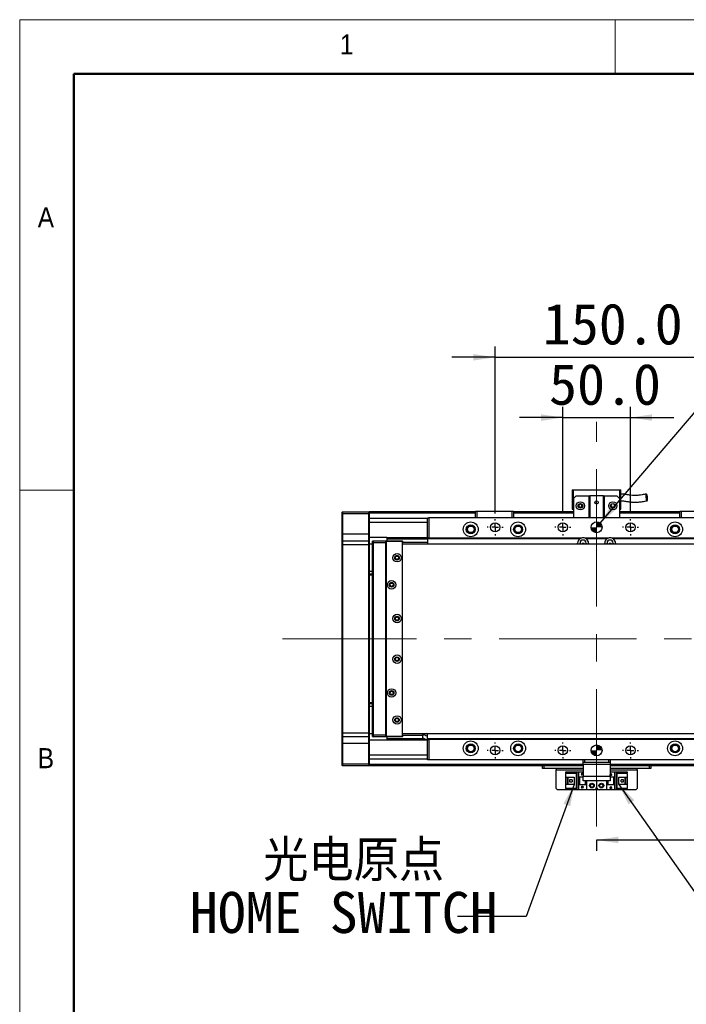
# Model space of a CAD drawing. Header units: millimetres. Extents: x 40 to 3331, y 40 to 2336.
# Tile 3 of 11: x 40 to 533, y 1608 to 2336. Entities that reach past the tile are written whole.
import ezdxf

# ---------------------------------------------------------------- set-up
doc = ezdxf.new("R2010")
doc.units = ezdxf.units.MM
doc.header["$LTSCALE"] = 8
doc.linetypes.add('CENTERX2', pattern=[20.32, 12.7, -2.54, 2.54, -2.54])
doc.layers.add('DIMNS', color=7, linetype='Continuous')
doc.styles.add('SLDTEXTSTYLE0', font='Gothic.ttf', dxfattribs={"width": 0.913})
doc.styles.add('SLDTEXTSTYLE10', font='txt')
doc.styles.add('SLDTEXTSTYLE7', font='txt')
doc.styles.add('SLDTEXTSTYLE9', font='txt', dxfattribs={"bigfont": 'bigfont'})
doc.dimstyles.new('SLDDIMSTYLE0', dxfattribs={"dimtxt": 30.4, "dimasz": 16, "dimexe": 0, "dimexo": 0.0625, "dimgap": 7.6, "dimtad": 2, "dimdec": 1, "dimrnd": 1e-09, "dimzin": 4, "dimdsep": 46, "dimtxsty": 'SLDTEXTSTYLE7', "dimsah": 1, "dimcen": 0.09, "dimadec": 0, "dimazin": 1, "dimtfac": 1, "dimtdec": 1, "dimtmove": 0, "dimatfit": 0, "dimfxl": 0, "dimfrac": 2, "dimtolj": 1, "dimtzin": 12, "dimarcsym": 0})
doc.dimstyles.new('SLDDIMSTYLE1', dxfattribs={"dimtxt": 30.4, "dimasz": 16, "dimexe": 0, "dimexo": 0.0625, "dimgap": 7.6, "dimtad": 2, "dimdec": 1, "dimrnd": 1e-09, "dimzin": 4, "dimdsep": 46, "dimtxsty": 'SLDTEXTSTYLE7', "dimsah": 1, "dimcen": 0.09, "dimadec": 0, "dimazin": 1, "dimtfac": 1, "dimtdec": 1, "dimtofl": 0, "dimtmove": 0, "dimatfit": 3, "dimfxl": 0, "dimfrac": 2, "dimtolj": 1, "dimtzin": 12, "dimarcsym": 0})
doc.dimstyles.new('SLDDIMSTYLE3', dxfattribs={"dimtxt": 0.18, "dimasz": 16, "dimexe": 0, "dimexo": 0.0625, "dimgap": 0, "dimtad": 0, "dimtih": 1, "dimtoh": 1, "dimdec": 0, "dimrnd": 1e-09, "dimzin": 0, "dimdsep": 46, "dimtxsty": 'Standard', "dimsah": 1, "dimcen": 0.09, "dimadec": 0, "dimazin": 0, "dimtfac": 16, "dimtdec": 0, "dimtofl": 0, "dimtmove": 0, "dimatfit": 3, "dimfxl": 0, "dimfrac": 2, "dimtolj": 1, "dimtzin": 0, "dimarcsym": 0})
doc.dimstyles.new('SLDDIMSTYLE5', dxfattribs={"dimtxt": 30.4, "dimasz": 16, "dimexe": 0, "dimexo": 0.0625, "dimgap": 7.6, "dimtad": 0, "dimtih": 1, "dimtoh": 1, "dimdec": 1, "dimrnd": 1e-09, "dimzin": 4, "dimdsep": 46, "dimtxsty": 'SLDTEXTSTYLE7', "dimsah": 1, "dimcen": 0, "dimadec": 0, "dimazin": 1, "dimtfac": 1, "dimtdec": 1, "dimtofl": 0, "dimtmove": 0, "dimatfit": 3, "dimfxl": 0, "dimfrac": 2, "dimtolj": 1, "dimtzin": 12, "dimarcsym": 0})

# ---------------------------------------------------------------- blocks, each defined once
blk = doc.blocks.new('_D_17')
at = {"layer": 'DIMNS'}
for p, q in [((441.35, 1970.69), (441.35, 2049.68)), ((491.35, 1970.69), (491.35, 2049.68)), ((441.35, 2041.68), (409.35, 2041.68)), ((441.35, 2041.68), (491.35, 2041.68)), ((491.35, 2041.68), (523.35, 2041.68))]:
    blk.add_line(p, q, dxfattribs=at)
for points in [[(441.35, 2041.68), (425.35, 2044.08), (425.35, 2039.28)], [(491.35, 2041.68), (507.35, 2039.28), (507.35, 2044.08)]]:
    blk.add_solid(points, dxfattribs=at)
at = {"layer": 'DIMNS', "insert": (431.2, 2081.57), "char_height": 30.4, "attachment_point": 1, "style": 'SLDTEXTSTYLE7'}
blk.add_mtext('50.0', dxfattribs=at)
blk = doc.blocks.new('_D_18')
at = {"layer": 'DIMNS'}
for p, q in [((391.35, 1970.69), (391.35, 2094.31)), ((541.35, 1970.69), (541.35, 2094.31)), ((391.35, 2086.31), (359.35, 2086.31)), ((391.35, 2086.31), (541.35, 2086.31)), ((541.35, 2086.31), (573.35, 2086.31))]:
    blk.add_line(p, q, dxfattribs=at)
for points in [[(391.35, 2086.31), (375.35, 2088.71), (375.35, 2083.91)], [(541.35, 2086.31), (557.35, 2083.91), (557.35, 2088.71)]]:
    blk.add_solid(points, dxfattribs=at)
at = {"layer": 'DIMNS', "insert": (426.6, 2126.19), "char_height": 30.4, "attachment_point": 1, "style": 'SLDTEXTSTYLE7'}
blk.add_mtext('150.0', dxfattribs=at)
blk = doc.blocks.new('SW_SYMBOL_HOLE_DEPTH')
at = {"layer": 'DIMNS', "color": 0}
for p, q in [((0, 7000), (6400, 7000)), ((3200, 7000), (3200, 600)), ((800, 4440), (3200, 600)), ((5600, 4440), (3200, 600))]:
    blk.add_line(p, q, dxfattribs=at)
blk = doc.blocks.new('_D_19')
at = {"layer": 'DIMNS'}
for p, q in [((468.94, 1963.57), (559.07, 2069.32)), ((559.07, 2069.32), (591.07, 2069.32))]:
    blk.add_line(p, q, dxfattribs=at)
blk.add_solid([(468.94, 1963.57), (481.15, 1974.19), (477.5, 1977.3)], dxfattribs=at)
at = {"layer": 'DIMNS', "xscale": 0.004985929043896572, "yscale": 0.004985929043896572, "zscale": 0.004985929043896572}
blk.add_blockref('SW_SYMBOL_HOLE_DEPTH', (810.14, 2049.19), dxfattribs=at)
at = {"layer": 'DIMNS', "char_height": 30.4, "attachment_point": 1, "style": 'SLDTEXTSTYLE7'}
for s, insert in [('2X ', (591.07, 2084.63)), ('%%c', (648.24, 2084.34)), (' 8.0H7', (695.21, 2084.63)), (' 8.0', (854.64, 2084.63))]:
    blk.add_mtext(s, dxfattribs=dict(at, insert=insert))
blk = doc.blocks.new('_D_22')
at = {"layer": 'DIMNS'}
for p, q in [((466.35, 1729.28), (2386.35, 1729.28)), ((466.35, 1729.12), (466.35, 1721.28)), ((2386.35, 1727.57), (2386.35, 1721.28))]:
    blk.add_line(p, q, dxfattribs=at)
for points in [[(466.35, 1729.28), (482.35, 1726.88), (482.35, 1731.68)], [(2386.35, 1729.28), (2370.35, 1731.68), (2370.35, 1726.88)]]:
    blk.add_solid(points, dxfattribs=at)
at = {"layer": 'DIMNS', "insert": (1325.36, 1769.17), "char_height": 30.4, "attachment_point": 1, "style": 'SLDTEXTSTYLE7'}
blk.add_mtext('1920.0', dxfattribs=at)
blk = doc.blocks.new('SW_NOTE_8')
at = {"layer": 'DIMNS', "color": 0, "char_height": 30.4, "attachment_point": 1}
for s, insert, style in [('  光电原点', (-197.77, 56.46), 'SLDTEXTSTYLE9'), ('HOME SWITCH', (-197.77, 18.06), 'SLDTEXTSTYLE10')]:
    blk.add_mtext(s, dxfattribs=dict(at, insert=insert, style=style))
blk = doc.blocks.new('SW_CENTERMARKSYMBOL_0')
at = {"layer": 'DIMNS', "color": 0}
for p, q in [((-5.08, 0), (-5.94, 0)), ((0, 0), (-2.54, 0)), ((0, 5.08), (0, 5.94)), ((0, 0), (0, 2.54)), ((0, 0), (0, -2.54)), ((0, 0), (2.54, 0)), ((5.08, 0), (5.94, 0)), ((0, -5.08), (0, -5.94))]:
    blk.add_line(p, q, dxfattribs=at)
blk = doc.blocks.new('SW_CENTERMARKSYMBOL_1')
at = {"layer": 'DIMNS', "color": 0}
for p, q in [((-5.08, 0), (-5.94, 0)), ((0, 0), (-2.54, 0)), ((0, 5.08), (0, 5.94)), ((0, 0), (0, 2.54)), ((0, 0), (0, -2.54)), ((0, 0), (2.54, 0)), ((5.08, 0), (5.94, 0)), ((0, -5.08), (0, -5.94))]:
    blk.add_line(p, q, dxfattribs=at)
blk = doc.blocks.new('SW_CENTERMARKSYMBOL_2')
at = {"layer": 'DIMNS', "color": 0}
for p, q in [((-5.08, 0), (-5.94, 0)), ((0, 0), (-2.54, 0)), ((0, 5.08), (0, 5.94)), ((0, 0), (0, 2.54)), ((0, 0), (0, -2.54)), ((0, 0), (2.54, 0)), ((5.08, 0), (5.94, 0)), ((0, -5.08), (0, -5.94))]:
    blk.add_line(p, q, dxfattribs=at)
blk = doc.blocks.new('SW_CENTERMARKSYMBOL_4')
at = {"layer": 'DIMNS', "color": 0}
for p, q in [((-5.08, 0), (-5.94, 0)), ((0, 0), (-2.54, 0)), ((0, 5.08), (0, 5.94)), ((0, 0), (0, 2.54)), ((0, 0), (0, -2.54)), ((0, 0), (2.54, 0)), ((5.08, 0), (5.94, 0)), ((0, -5.08), (0, -5.94))]:
    blk.add_line(p, q, dxfattribs=at)
blk = doc.blocks.new('SW_CENTERMARKSYMBOL_5')
at = {"layer": 'DIMNS', "color": 0}
for p, q in [((-5.08, 0), (-5.94, 0)), ((0, 0), (-2.54, 0)), ((0, 5.08), (0, 5.94)), ((0, 0), (0, 2.54)), ((0, 0), (0, -2.54)), ((0, 0), (2.54, 0)), ((5.08, 0), (5.94, 0)), ((0, -5.08), (0, -5.94))]:
    blk.add_line(p, q, dxfattribs=at)
blk = doc.blocks.new('SW_CENTERMARKSYMBOL_6')
at = {"layer": 'DIMNS', "color": 0}
for p, q in [((-5.08, 0), (-5.94, 0)), ((0, 0), (-2.54, 0)), ((0, 5.08), (0, 5.94)), ((0, 0), (0, 2.54)), ((0, 0), (0, -2.54)), ((0, 0), (2.54, 0)), ((5.08, 0), (5.94, 0)), ((0, -5.08), (0, -5.94))]:
    blk.add_line(p, q, dxfattribs=at)
blk = doc.blocks.new('SW_DOWELSYMBOL_2')
at = {"linetype": 'Continuous', "lineweight": 18}
h = blk.add_hatch(color=0, dxfattribs=at)
edge = h.paths.add_edge_path(flags=0)
edge.add_arc((0, 0), 4, 180, 270)
edge.add_line((0, -4), (0, 0))
edge.add_line((0, 0), (-4, 0))
h = blk.add_hatch(color=0, dxfattribs=at)
edge = h.paths.add_edge_path(flags=0)
edge.add_arc((0, 0), 4, 0, 90)
edge.add_line((0, 4), (0, 0))
edge.add_line((0, 0), (4, 0))
at = {"layer": 'DIMNS', "color": 0}
blk.add_circle((0, 0), 4, dxfattribs=at)
blk = doc.blocks.new('SW_DOWELSYMBOL_3')
at = {"linetype": 'Continuous', "lineweight": 18}
h = blk.add_hatch(color=0, dxfattribs=at)
edge = h.paths.add_edge_path(flags=0)
edge.add_arc((0, 0), 4, 180, 270)
edge.add_line((0, -4), (0, 0))
edge.add_line((0, 0), (-4, 0))
h = blk.add_hatch(color=0, dxfattribs=at)
edge = h.paths.add_edge_path(flags=0)
edge.add_arc((0, 0), 4, 0, 90)
edge.add_line((0, 4), (0, 0))
edge.add_line((0, 0), (4, 0))
at = {"layer": 'DIMNS', "color": 0}
blk.add_circle((0, 0), 4, dxfattribs=at)

msp = doc.modelspace()

# ---------------------------------------------------------------- linework, layer by layer
at = {"color": 7, "linetype": 'Continuous', "lineweight": 18}
for p, q in [((3320, 2336), (40, 2336)), ((40, 2336), (40, 40)), ((480, 2296), (480, 2336)), ((80, 2296), (3280, 2296)), ((80, 2296), (80, 80)), ((80, 1988), (40, 1988))]:
    msp.add_line(p, q, dxfattribs=at)
at = {"color": 7, "linetype": 'Continuous', "lineweight": 50}
for p, q in [((3280, 2296), (80, 2296)), ((80, 2296), (80, 80))]:
    msp.add_line(p, q, dxfattribs=at)
at = {"color": 7, "linetype": 'Continuous', "lineweight": 25}
for p, q in [((448.3486981, 1988.3266009), (449.3486852, 1988.3266009)), ((448.3486981, 1988.3266009), (448.3486981, 1973.926603)), ((449.3486852, 1981.9266043), (449.3486852, 1988.3266009)), ((449.3486852, 1988.3266009), (483.3486945, 1988.3266009)), ((483.3486945, 1988.3266009), (484.3486817, 1988.3266009)), ((483.3486945, 1988.3266009), (483.3486945, 1981.9266043)), ((484.3486817, 1973.926603), (484.3486817, 1988.3266009)), ((451.3486893, 1983.9266009), (449.3486852, 1981.9266043)), ((449.3486852, 1981.9266043), (449.3486852, 1967.5266064)), ((451.3486893, 1983.9266009), (460.8486862, 1983.9266009)), ((460.8486862, 1967.5266064), (460.8486862, 1983.9266009)), ((460.8486862, 1983.9266009), (461.3486797, 1983.9266009)), ((461.3486797, 1983.9266009), (461.3486797, 1967.5266064)), ((471.3486702, 1983.9266009), (461.3486797, 1983.9266009)), ((471.3486702, 1967.5266064), (471.3486702, 1983.9266009)), ((471.3486702, 1983.9266009), (471.8486936, 1983.9266009)), ((471.8486936, 1983.9266009), (471.8486936, 1967.5266064)), ((471.8486936, 1983.9266009), (481.3486905, 1983.9266009)), ((483.3486945, 1981.9266043), (481.3486905, 1983.9266009)), ((483.3486945, 1981.9266043), (483.3486945, 1967.5266064)), ((448.3486981, 1973.926603), (449.3486852, 1973.926603)), ((483.3486945, 1973.926603), (484.3486817, 1973.926603)), ((278.3486814, 1971.726603), (278.6486716, 1972.0266006)), ((278.3486814, 1970.5266051), (278.3486814, 1971.726603)), ((278.3486814, 1970.5266051), (278.6486716, 1970.5266051)), ((278.3486814, 1955.5266045), (278.3486814, 1970.5266051)), ((278.6486716, 1972.0266006), (278.6486716, 1970.5266051)), ((278.6486716, 1972.0266006), (298.0486722, 1972.0266006)), ((298.0486722, 1970.5266051), (278.6486716, 1970.5266051)), ((278.6486716, 1970.5266051), (278.6486716, 1955.5266045)), ((298.0486722, 1970.5266051), (298.0486722, 1972.0266006)), ((298.0486722, 1972.0266006), (298.3486623, 1971.726603)), ((298.0486722, 1955.5266045), (298.0486722, 1970.5266051)), ((298.0486722, 1970.5266051), (298.3486623, 1970.5266051)), ((376.8486948, 1972.0266006), (298.3486623, 1972.0266006)), ((298.3486623, 1972.0266006), (298.3486623, 1971.726603)), ((298.3486623, 1971.726603), (298.3486623, 1970.5266051)), ((298.3486623, 1971.5266071), (376.8486948, 1971.5266071)), ((298.3486623, 1970.5266051), (298.3486623, 1955.5266045)), ((341.3487048, 1967.0266054), (298.3486623, 1967.0266054)), ((341.3487048, 1952.5266058), (341.3487048, 1967.5266064)), ((341.3487048, 1967.5266064), (342.3486919, 1967.5266064)), ((342.3486919, 1967.5266064), (342.3486919, 1952.5266058)), ((590.3486879, 1967.5266064), (342.3486919, 1967.5266064)), ((376.8486948, 1972.226604), (377.1486849, 1972.5266017)), ((377.8486819, 1972.226604), (376.8486948, 1972.226604)), ((376.8486948, 1967.5266064), (376.8486948, 1972.226604)), ((377.1486849, 1972.5266017), (377.9729576, 1972.5266017)), ((377.8486819, 1972.226604), (377.9729576, 1972.5266017)), ((403.8487048, 1972.226604), (377.8486819, 1972.226604)), ((377.8486819, 1972.226604), (377.8486819, 1967.5266064)), ((377.9729576, 1972.5266017), (403.7244291, 1972.5266017)), ((403.7244291, 1972.5266017), (404.5487017, 1972.5266017)), ((403.8487048, 1972.226604), (403.7244291, 1972.5266017)), ((404.8486919, 1972.226604), (403.8487048, 1972.226604)), ((403.8487048, 1967.5266064), (403.8487048, 1972.226604)), ((404.5487017, 1972.5266017), (404.8486919, 1972.226604)), ((404.8486919, 1972.226604), (404.8486919, 1967.5266064)), ((449.3486852, 1972.0266006), (404.8486919, 1972.0266006)), ((404.8486919, 1971.5266071), (449.3486852, 1971.5266071)), ((426.3486833, 1971.8266047), (449.3486852, 1971.8266047)), ((426.3486833, 1971.8266047), (426.3486833, 1971.6266013)), ((426.3486833, 1971.6266013), (449.3486852, 1971.6266013)), ((426.3486833, 1971.5266071), (426.3486833, 1971.6266013)), ((527.8486879, 1972.0266006), (483.3486945, 1972.0266006)), ((483.3486945, 1971.8266047), (527.8486879, 1971.8266047)), ((483.3486945, 1971.6266013), (527.8486879, 1971.6266013)), ((483.3486945, 1971.5266071), (527.8486879, 1971.5266071)), ((527.8486879, 1972.226604), (528.148678, 1972.5266017)), ((528.848675, 1972.226604), (527.8486879, 1972.226604)), ((527.8486879, 1967.5266064), (527.8486879, 1972.226604)), ((528.148678, 1972.5266017), (528.9729507, 1972.5266017)), ((528.848675, 1972.226604), (528.9729507, 1972.5266017)), ((528.848675, 1972.226604), (528.848675, 1967.5266064)), ((554.8486979, 1972.226604), (528.848675, 1972.226604)), ((528.9729507, 1972.5266017), (554.7244222, 1972.5266017)), ((278.3486814, 1955.5266045), (278.6486716, 1955.5266045)), ((278.3486814, 1950.2266042), (278.3486814, 1955.5266045)), ((278.6486716, 1955.5266045), (278.6486716, 1950.5266018)), ((298.0486722, 1955.5266045), (278.6486716, 1955.5266045)), ((298.0486722, 1950.5266018), (298.0486722, 1955.5266045)), ((298.0486722, 1955.5266045), (298.3486623, 1955.5266045)), ((298.3486623, 1955.5266045), (298.3486623, 1950.2266042)), ((311.3486738, 1953.0266068), (298.3486623, 1953.0266068)), ((311.3486738, 1953.0266068), (341.3487048, 1953.0266068)), ((311.3486738, 1953.0266068), (311.3486738, 1952.596604)), ((311.3486738, 1952.596604), (311.3486738, 1952.0225145)), ((341.3487048, 1952.596604), (311.3486738, 1952.596604)), ((311.3486738, 1952.0225145), (341.3487048, 1952.0225145)), ((311.3486738, 1952.0225145), (311.3486738, 1950.5266018)), ((342.3486919, 1952.5266058), (341.3487048, 1952.5266058)), ((341.3487048, 1952.5266058), (341.3487048, 1952.0266048)), ((453.9486737, 1952.0266048), (341.3487048, 1952.0266048)), ((341.3487048, 1952.0266048), (341.3487048, 1948.0266042)), ((454.8288257, 1952.5266058), (342.3486919, 1952.5266058)), ((474.8288066, 1952.5266058), (457.8685433, 1952.5266058)), ((473.9486844, 1952.0266048), (458.7486953, 1952.0266048)), ((590.3486879, 1952.5266058), (477.8685541, 1952.5266058)), ((591.348675, 1952.0266048), (478.7486763, 1952.0266048)), ((278.6486716, 1950.5266018), (278.3486814, 1950.2266042)), ((278.3486814, 1947.5266032), (278.3486814, 1950.2266042)), ((278.6486716, 1947.5266032), (278.3486814, 1947.5266032)), ((278.3486814, 1808.5266046), (278.3486814, 1947.5266032)), ((278.6486716, 1950.5266018), (278.6486716, 1947.5266032)), ((278.6486716, 1950.5266018), (298.0486722, 1950.5266018)), ((298.0486722, 1947.5266032), (278.6486716, 1947.5266032)), ((278.6486716, 1947.5266032), (278.6486716, 1808.5266046)), ((298.0486722, 1947.5266032), (298.0486722, 1950.5266018)), ((298.0486722, 1950.5266018), (298.3486623, 1950.2266042)), ((298.0486722, 1947.5266032), (298.3486623, 1947.5266032)), ((298.0486722, 1808.5266046), (298.0486722, 1947.5266032)), ((298.3486623, 1950.2266042), (298.3486623, 1947.5266032)), ((300.84866, 1948.0266042), (298.3486623, 1948.0266042)), ((298.3486623, 1947.5266032), (298.3486623, 1808.5266046)), ((300.84866, 1950.2266042), (301.1487097, 1950.5266018)), ((300.84866, 1949.0266062), (300.84866, 1950.2266042)), ((300.84866, 1807.0266015), (300.84866, 1949.0266062)), ((300.84866, 1949.0266062), (301.1487097, 1949.0266062)), ((301.1487097, 1950.5266018), (301.1487097, 1949.0266062)), ((301.1487097, 1950.5266018), (310.3486867, 1950.5266018)), ((301.1487097, 1949.0266062), (301.1487097, 1807.0266015)), ((310.3486867, 1949.0266062), (301.1487097, 1949.0266062)), ((310.3486867, 1950.5266018), (310.3486867, 1949.0266062)), ((310.3486867, 1950.5266018), (322.5486846, 1950.5266018)), ((322.5486846, 1950.2266042), (310.3486867, 1950.2266042)), ((310.3486867, 1949.0266062), (310.3486867, 1807.0266015)), ((311.3486738, 1950.0266008), (310.84871, 1949.5266072)), ((310.84871, 1949.5266072), (310.84871, 1806.5266005)), ((322.348711, 1950.0266008), (311.3486738, 1950.0266008)), ((322.8486747, 1949.5266072), (322.348711, 1950.0266008)), ((322.5486846, 1950.5266018), (322.5486846, 1950.2266042)), ((322.8486747, 1950.2266042), (322.5486846, 1950.5266018)), ((322.5486846, 1949.8266048), (322.5486846, 1950.2266042)), ((322.8486747, 1950.2266042), (322.5486846, 1950.2266042)), ((322.8486747, 1950.2266042), (322.8486747, 1949.5266072)), ((322.8486747, 1806.5266005), (322.8486747, 1949.5266072)), ((341.3487048, 1949.2446921), (322.8486747, 1949.2446921)), ((2529.8486919, 1948.0266042), (322.8486747, 1948.0266042)), ((452.3486764, 1948.0266042), (452.3486764, 1948.8266028)), ((454.0986688, 1948.0266042), (454.0986688, 1948.8266028)), ((458.5986704, 1948.8266028), (458.5986704, 1948.0266042)), ((460.3486926, 1948.8266028), (460.3486926, 1948.0266042)), ((472.3486871, 1948.0266042), (472.3486871, 1948.8266028)), ((474.0986795, 1948.0266042), (474.0986795, 1948.8266028)), ((478.5986812, 1948.8266028), (478.5986812, 1948.0266042)), ((480.3486735, 1948.8266028), (480.3486735, 1948.0266042)), ((298.3486623, 1928.0266046), (300.84866, 1928.0266046)), ((298.3486623, 1926.0266043), (300.84866, 1926.0266043)), ((300.84866, 1925.0266023), (298.3486623, 1925.0266023)), ((298.3486623, 1831.0266055), (300.84866, 1831.0266055)), ((300.84866, 1830.0266035), (298.3486623, 1830.0266035)), ((300.84866, 1828.0266031), (298.3486623, 1828.0266031)), ((278.6486716, 1808.5266046), (278.3486814, 1808.5266046)), ((278.3486814, 1805.8266036), (278.3486814, 1808.5266046)), ((278.6486716, 1808.5266046), (298.0486722, 1808.5266046)), ((278.6486716, 1808.5266046), (278.6486716, 1805.526606)), ((298.0486722, 1808.5266046), (298.3486623, 1808.5266046)), ((298.0486722, 1805.526606), (298.0486722, 1808.5266046)), ((298.3486623, 1808.5266046), (298.3486623, 1805.8266036)), ((298.3486623, 1808.0266036), (300.84866, 1808.0266036)), ((300.84866, 1807.0266015), (301.1487097, 1807.0266015)), ((300.84866, 1805.8266036), (300.84866, 1807.0266015)), ((301.1487097, 1807.0266015), (310.3486867, 1807.0266015)), ((301.1487097, 1807.0266015), (301.1487097, 1805.526606)), ((310.3486867, 1807.0266015), (310.3486867, 1805.526606)), ((310.84871, 1806.5266005), (311.3486738, 1806.026607)), ((322.348711, 1806.026607), (322.8486747, 1806.5266005)), ((322.5486846, 1805.8266036), (322.5486846, 1806.2266029)), ((322.8486747, 1808.0266036), (2529.8486919, 1808.0266036)), ((322.8486747, 1806.8085156), (337.8943772, 1806.8085156)), ((322.8486747, 1806.5266005), (322.8486747, 1805.8266036)), ((337.946412, 1807.5525827), (337.7486438, 1804.7244317)), ((341.3487048, 1804.0266029), (341.3487048, 1808.0266036)), ((278.6486716, 1805.526606), (278.3486814, 1805.8266036)), ((278.3486814, 1800.5266033), (278.3486814, 1805.8266036)), ((278.6486716, 1800.5266033), (278.3486814, 1800.5266033)), ((278.3486814, 1785.5266027), (278.3486814, 1800.5266033)), ((298.0486722, 1805.526606), (278.6486716, 1805.526606)), ((278.6486716, 1805.526606), (278.6486716, 1800.5266033)), ((298.0486722, 1800.5266033), (278.6486716, 1800.5266033)), ((278.6486716, 1800.5266033), (278.6486716, 1785.5266027)), ((298.0486722, 1805.526606), (298.3486623, 1805.8266036)), ((298.0486722, 1800.5266033), (298.0486722, 1805.526606)), ((298.3486623, 1800.5266033), (298.0486722, 1800.5266033)), ((298.0486722, 1785.5266027), (298.0486722, 1800.5266033)), ((298.3486623, 1805.8266036), (298.3486623, 1800.5266033)), ((311.3486738, 1803.0266009), (298.3486623, 1803.0266009)), ((298.3486623, 1800.5266033), (298.3486623, 1785.5266027)), ((300.84866, 1805.8266036), (301.1487097, 1805.526606)), ((310.3486867, 1805.526606), (301.1487097, 1805.526606)), ((310.3486867, 1805.8266036), (322.5486846, 1805.8266036)), ((322.5486846, 1805.526606), (310.3486867, 1805.526606)), ((311.3486738, 1806.026607), (322.348711, 1806.026607)), ((311.3486738, 1805.526606), (311.3486738, 1804.0306933)), ((339.098093, 1804.0306933), (311.3486738, 1804.0306933)), ((311.3486738, 1804.0306933), (311.3486738, 1803.4566037)), ((339.8638339, 1803.4566037), (311.3486738, 1803.4566037)), ((311.3486738, 1803.4566037), (311.3486738, 1803.0266009)), ((341.3487048, 1803.0266009), (311.3486738, 1803.0266009)), ((322.5486846, 1805.8266036), (322.8486747, 1805.8266036)), ((322.5486846, 1805.8266036), (322.5486846, 1805.526606)), ((322.5486846, 1805.526606), (322.8486747, 1805.8266036)), ((591.348675, 1804.0266029), (341.3487048, 1804.0266029)), ((341.3487048, 1804.0266029), (341.3487048, 1803.5266019)), ((341.3487048, 1788.5266013), (341.3487048, 1803.5266019)), ((341.3487048, 1803.5266019), (342.3486919, 1803.5266019)), ((342.3486919, 1803.5266019), (342.3486919, 1788.5266013)), ((590.3486879, 1803.5266019), (342.3486919, 1803.5266019)), ((278.6486716, 1785.5266027), (278.3486814, 1785.5266027)), ((278.3486814, 1784.3266047), (278.3486814, 1785.5266027)), ((278.6486716, 1784.0266071), (278.3486814, 1784.3266047)), ((278.6486716, 1785.5266027), (298.0486722, 1785.5266027)), ((278.6486716, 1785.5266027), (278.6486716, 1784.0266071)), ((298.3486623, 1785.5266027), (298.0486722, 1785.5266027)), ((298.0486722, 1784.0266071), (298.0486722, 1785.5266027)), ((298.3486623, 1784.3266047), (298.0486722, 1784.0266071)), ((341.3487048, 1789.0266023), (298.3486623, 1789.0266023)), ((298.3486623, 1785.5266027), (298.3486623, 1784.3266047)), ((298.3486623, 1784.3266047), (298.3486623, 1784.0266071)), ((342.3486919, 1788.5266013), (341.3487048, 1788.5266013)), ((590.3486879, 1788.5266013), (342.3486919, 1788.5266013)), ((456.3486845, 1786.5266047), (456.3486845, 1788.5266013)), ((457.3486716, 1786.5266047), (456.3486845, 1786.5266047)), ((456.3486845, 1785.0266017), (456.3486845, 1786.5266047)), ((476.3486952, 1785.0266017), (456.3486845, 1785.0266017)), ((456.3486845, 1785.0266017), (456.3486845, 1776.5266068)), ((457.3486716, 1788.5266013), (457.3486716, 1786.5266047)), ((475.3486783, 1786.5266047), (457.3486716, 1786.5266047)), ((475.3486783, 1786.5266047), (475.3486783, 1788.5266013)), ((476.3486952, 1786.5266047), (475.3486783, 1786.5266047)), ((476.3486952, 1788.5266013), (476.3486952, 1786.5266047)), ((476.3486952, 1786.5266047), (476.3486952, 1785.0266017)), ((476.3486952, 1785.0266017), (476.3486952, 1776.5266068)), ((298.0486722, 1784.0266071), (278.6486716, 1784.0266071)), ((456.3486845, 1784.0266071), (298.3486623, 1784.0266071)), ((426.3486833, 1782.026603), (426.3486833, 1784.0266071)), ((427.3486704, 1782.026603), (426.3486833, 1782.026603)), ((427.3486704, 1784.0266071), (427.3486704, 1782.026603)), ((456.3486845, 1782.026603), (427.3486704, 1782.026603)), ((436.3486738, 1782.026603), (436.3486738, 1781.026601)), ((436.3486738, 1767.2266058), (436.3486738, 1781.026601)), ((443.648693, 1778.9266027), (443.648693, 1779.7266014)), ((443.648693, 1779.7266014), (452.84867, 1779.7266014)), ((451.9486696, 1778.9266027), (443.648693, 1778.9266027)), ((443.648693, 1778.9266027), (443.648693, 1778.4266017)), ((451.4486761, 1778.4266017), (443.648693, 1778.4266017)), ((443.648693, 1775.8266024), (443.648693, 1778.4266017)), ((451.4486761, 1778.4266017), (451.9486696, 1778.9266027)), ((451.4486761, 1767.6266051), (451.4486761, 1778.4266017)), ((451.9486696, 1767.1266041), (451.9486696, 1778.9266027)), ((452.84867, 1779.7266014), (456.3486845, 1779.7266014)), ((452.84867, 1779.7266014), (452.84867, 1776.0266058)), ((455.2486808, 1778.2266058), (455.4486842, 1778.2266058)), ((455.8486909, 1777.0266004), (455.2486808, 1778.2266058)), ((455.4486842, 1778.6266051), (456.2486977, 1778.6266051)), ((455.4486842, 1778.2266058), (455.4486842, 1778.6266051)), ((456.3486845, 1778.0266024), (455.8486909, 1777.0266004)), ((456.2486977, 1778.6266051), (456.2486977, 1778.2266058)), ((456.2486977, 1778.2266058), (456.3486845, 1778.2266058)), ((568.3486731, 1784.0266071), (476.3486952, 1784.0266071)), ((505.3486795, 1782.026603), (476.3486952, 1782.026603)), ((476.3486952, 1779.7266014), (479.84868, 1779.7266014)), ((476.3486952, 1777.6266031), (476.8486888, 1778.6266051)), ((476.448682, 1777.4266071), (476.3486952, 1777.4266071)), ((476.448682, 1777.0266004), (476.448682, 1777.4266071)), ((476.8486888, 1778.6266051), (477.4486692, 1777.4266071)), ((477.2486956, 1777.4266071), (477.2486956, 1777.0266004)), ((477.4486692, 1777.4266071), (477.2486956, 1777.4266071)), ((479.84868, 1776.0266058), (479.84868, 1779.7266014)), ((479.84868, 1779.7266014), (489.0486867, 1779.7266014)), ((489.0486867, 1778.9266027), (480.7486803, 1778.9266027)), ((480.7486803, 1778.9266027), (481.2486739, 1778.4266017)), ((480.7486803, 1778.9266027), (480.7486803, 1767.1266041)), ((481.2486739, 1778.4266017), (481.2486739, 1767.6266051)), ((489.0486867, 1778.4266017), (481.2486739, 1778.4266017)), ((489.0486867, 1779.7266014), (489.0486867, 1778.9266027)), ((489.0486867, 1778.4266017), (489.0486867, 1778.9266027)), ((489.0486867, 1778.4266017), (489.0486867, 1775.8266024)), ((496.3486762, 1781.026601), (496.3486762, 1782.026603)), ((496.3486762, 1781.026601), (496.3486762, 1767.2266058)), ((505.3486795, 1782.026603), (505.3486795, 1784.0266071)), ((506.3486964, 1782.026603), (505.3486795, 1782.026603)), ((506.3486964, 1784.0266071), (506.3486964, 1782.026603)), ((443.648693, 1775.8266024), (449.8486788, 1775.8266024)), ((443.648693, 1770.2266045), (443.648693, 1775.8266024)), ((449.8486788, 1770.2266045), (443.648693, 1770.2266045)), ((443.648693, 1767.6266051), (443.648693, 1770.2266045)), ((444.9486704, 1770.2266045), (444.9486704, 1775.8266024)), ((445.4486937, 1775.4766039), (445.4486937, 1775.8266024)), ((449.8486788, 1775.4766039), (445.4486937, 1775.4766039)), ((445.4486937, 1770.5766029), (445.4486937, 1775.4766039)), ((445.4486937, 1770.2266045), (445.4486937, 1770.5766029)), ((445.4486937, 1770.5766029), (449.8486788, 1770.5766029)), ((446.4086861, 1773.8266058), (446.4086861, 1772.2266011)), ((448.2486815, 1773.8266058), (446.4086861, 1773.8266058)), ((446.4086861, 1772.2266011), (448.2486815, 1772.2266011)), ((448.2486815, 1773.8266058), (448.2486815, 1772.2266011)), ((449.8486788, 1775.8266024), (449.8486788, 1770.2266045)), ((452.84867, 1776.0266058), (456.3486845, 1776.0266058)), ((452.84867, 1776.0266058), (452.84867, 1770.0266011)), ((458.8486821, 1770.0266011), (452.84867, 1770.0266011)), ((452.84867, 1770.0266011), (452.84867, 1766.3266055)), ((453.3486933, 1776.0266058), (453.3486933, 1770.0266011)), ((453.6486835, 1776.0266058), (453.6486835, 1770.0266011)), ((456.3486845, 1776.5266068), (476.3486952, 1776.5266068)), ((456.3486845, 1773.0266071), (456.3486845, 1776.5266068)), ((476.3486952, 1773.0266071), (456.3486845, 1773.0266071)), ((458.0486686, 1770.0266011), (458.0486686, 1773.0266071)), ((458.3486886, 1770.0266011), (458.3486886, 1773.0266071)), ((458.8486821, 1773.0266071), (458.8486821, 1770.0266011)), ((458.8486821, 1770.0266011), (458.8486821, 1766.3266055)), ((466.348675, 1773.0266071), (466.348675, 1768.3266021)), ((473.8486976, 1770.0266011), (473.8486976, 1773.0266071)), ((473.8486976, 1766.3266055), (473.8486976, 1770.0266011)), ((479.84868, 1770.0266011), (473.8486976, 1770.0266011)), ((474.3486912, 1773.0266071), (474.3486912, 1770.0266011)), ((474.6486814, 1773.0266071), (474.6486814, 1770.0266011)), ((476.3486952, 1776.5266068), (476.3486952, 1773.0266071)), ((476.3486952, 1776.0266058), (479.84868, 1776.0266058)), ((477.2486956, 1777.0266004), (476.448682, 1777.0266004)), ((479.0486962, 1770.0266011), (479.0486962, 1776.0266058)), ((479.3486864, 1770.0266011), (479.3486864, 1776.0266058)), ((479.84868, 1770.0266011), (479.84868, 1776.0266058)), ((479.84868, 1766.3266055), (479.84868, 1770.0266011)), ((482.8486712, 1775.8266024), (489.0486867, 1775.8266024)), ((482.8486712, 1770.2266045), (482.8486712, 1775.8266024)), ((487.248686, 1775.4766039), (482.8486712, 1775.4766039)), ((482.8486712, 1770.5766029), (487.248686, 1770.5766029)), ((489.0486867, 1770.2266045), (482.8486712, 1770.2266045)), ((484.4486684, 1772.2266011), (484.4486684, 1773.8266058)), ((486.2886936, 1773.8266058), (484.4486684, 1773.8266058)), ((484.4486684, 1772.2266011), (486.2886936, 1772.2266011)), ((486.2886936, 1772.2266011), (486.2886936, 1773.8266058)), ((487.248686, 1775.8266024), (487.248686, 1775.4766039)), ((487.248686, 1775.4766039), (487.248686, 1770.5766029)), ((487.248686, 1770.5766029), (487.248686, 1770.2266045)), ((487.7486796, 1775.8266024), (487.7486796, 1770.2266045)), ((489.0486867, 1775.8266024), (489.0486867, 1770.2266045)), ((489.0486867, 1770.2266045), (489.0486867, 1767.6266051)), ((436.3486738, 1767.2266058), (437.3486907, 1766.2266038)), ((495.348689, 1766.2266038), (437.3486907, 1766.2266038)), ((443.648693, 1767.6266051), (451.4486761, 1767.6266051)), ((443.648693, 1767.6266051), (443.648693, 1767.1266041)), ((443.648693, 1767.1266041), (451.9486696, 1767.1266041)), ((443.648693, 1766.3266055), (443.648693, 1767.1266041)), ((452.84867, 1766.3266055), (443.648693, 1766.3266055)), ((451.9486696, 1767.1266041), (451.4486761, 1767.6266051)), ((458.8486821, 1766.3266055), (452.84867, 1766.3266055)), ((455.2486808, 1768.6266072), (455.4486842, 1768.6266072)), ((455.8486909, 1767.4266018), (455.2486808, 1768.6266072)), ((455.4486842, 1769.0266065), (456.2486977, 1769.0266065)), ((455.4486842, 1768.6266072), (455.4486842, 1769.0266065)), ((456.4486713, 1768.6266072), (455.8486909, 1767.4266018)), ((456.2486977, 1769.0266065), (456.2486977, 1768.6266072)), ((456.2486977, 1768.6266072), (456.4486713, 1768.6266072)), ((464.3486709, 1766.3266055), (458.8486821, 1766.3266055)), ((473.8486976, 1766.3266055), (468.348679, 1766.3266055)), ((479.84868, 1766.3266055), (473.8486976, 1766.3266055)), ((476.2486786, 1767.8266011), (476.8486888, 1769.0266065)), ((476.448682, 1767.8266011), (476.2486786, 1767.8266011)), ((476.448682, 1767.4266018), (476.448682, 1767.8266011)), ((477.2486956, 1767.4266018), (476.448682, 1767.4266018)), ((476.8486888, 1769.0266065), (477.4486692, 1767.8266011)), ((477.2486956, 1767.8266011), (477.2486956, 1767.4266018)), ((477.4486692, 1767.8266011), (477.2486956, 1767.8266011)), ((489.0486867, 1766.3266055), (479.84868, 1766.3266055)), ((481.2486739, 1767.6266051), (480.7486803, 1767.1266041)), ((480.7486803, 1767.1266041), (489.0486867, 1767.1266041)), ((481.2486739, 1767.6266051), (489.0486867, 1767.6266051)), ((489.0486867, 1767.1266041), (489.0486867, 1767.6266051)), ((489.0486867, 1767.1266041), (489.0486867, 1766.3266055)), ((495.348689, 1766.2266038), (496.3486762, 1767.2266058))]:
    msp.add_line(p, q, dxfattribs=at)
at = {"color": 8, "linetype": 'Continuous', "lineweight": 25}
for p, q in [((376.8486948, 1971.0266061), (298.3486623, 1971.0266061)), ((449.3486852, 1971.0266061), (404.8486919, 1971.0266061)), ((527.8486879, 1971.0266061), (483.3486945, 1971.0266061)), ((341.3487048, 1964.0266068), (298.3486623, 1964.0266068)), ((341.3487048, 1792.0266009), (298.3486623, 1792.0266009)), ((456.3486845, 1785.0266017), (298.3486623, 1785.0266017)), ((568.3486731, 1785.0266017), (476.3486952, 1785.0266017)), ((436.3486738, 1781.026601), (456.3486845, 1781.026601)), ((476.3486952, 1781.026601), (496.3486762, 1781.026601))]:
    msp.add_line(p, q, dxfattribs=at)
at = {"color": 7, "linetype": 'Continuous', "lineweight": 25, "flags": 128}
for points in [[(337.946412, 1807.5525827), (338.1122322, 1807.485602), (338.5915727, 1807.2919167), (339.3326373, 1806.9925226), (340.2550192, 1806.619852), (341.258821, 1806.2142945), (341.3487048, 1806.1779804)], [(337.7486438, 1804.7244317), (337.9197688, 1804.6553127), (338.4069175, 1804.4584758), (339.1360612, 1804.1638948), (339.9960966, 1803.8164146), (340.856132, 1803.4689344), (341.3487048, 1803.2699294)]]:
    msp.add_lwpolyline(points, dxfattribs=at)
at = {"color": 8, "linetype": 'Continuous', "lineweight": 25, "flags": 128}
msp.add_lwpolyline([(341.3487048, 1807.739406), (341.0710067, 1807.8515894), (340.6378598, 1808.0266036)], dxfattribs=at)
at = {"color": 7, "linetype": 'Continuous', "lineweight": 25}
for centre, radius in [((454.3486833, 1976.426604), 3), ((454.3486833, 1976.426604), 1.7), ((454.3486833, 1976.426604), 1.6), ((466.3486833, 1978.926604), 1.25), ((478.3486833, 1976.426604), 3), ((478.3486833, 1976.426604), 1.7), ((478.3486833, 1976.426604), 1.6), ((373.3486833, 1959.026604), 5.5), ((373.3486833, 1959.026604), 3.3), ((373.3486833, 1959.026604), 3), ((373.3486833, 1959.026604), 2.4585), ((391.3486833, 1960.526604), 3.4), ((408.3486833, 1959.026604), 5.5), ((408.3486833, 1959.026604), 3.3), ((408.3486833, 1959.026604), 3), ((408.3486833, 1959.026604), 2.4585), ((441.3486833, 1960.526604), 3.4), ((466.3486833, 1960.526604), 4), ((491.3486833, 1960.526604), 3.4), ((524.3486833, 1959.026604), 5.5), ((524.3486833, 1959.026604), 3.3), ((524.3486833, 1959.026604), 3), ((524.3486833, 1959.026604), 2.4585), ((318.8486833, 1938.026604), 3.15), ((318.8486833, 1938.026604), 1.7), ((318.8486833, 1938.026604), 1.6), ((318.8486833, 1938.026604), 1.25), ((314.8486833, 1918.026604), 3.15), ((314.8486833, 1918.026604), 1.7), ((314.8486833, 1918.026604), 1.6), ((314.8486833, 1918.026604), 1.25), ((318.8486833, 1893.026604), 3.15), ((318.8486833, 1893.026604), 1.7), ((318.8486833, 1893.026604), 1.6), ((318.8486833, 1893.026604), 1.25), ((318.8486833, 1863.026604), 3.15), ((318.8486833, 1863.026604), 1.7), ((318.8486833, 1863.026604), 1.6), ((318.8486833, 1863.026604), 1.25), ((314.8486833, 1838.026604), 3.15), ((314.8486833, 1838.026604), 1.7), ((314.8486833, 1838.026604), 1.6), ((314.8486833, 1838.026604), 1.25), ((318.8486833, 1818.026604), 3.15), ((318.8486833, 1818.026604), 1.7), ((318.8486833, 1818.026604), 1.6), ((318.8486833, 1818.026604), 1.25), ((373.3486833, 1797.026604), 5.5), ((373.3486833, 1797.026604), 3.3), ((373.3486833, 1797.026604), 3), ((373.3486833, 1797.026604), 2.4585), ((391.3486833, 1795.526604), 3.4), ((408.3486833, 1797.026604), 5.5), ((408.3486833, 1797.026604), 3.3), ((408.3486833, 1797.026604), 3), ((408.3486833, 1797.026604), 2.4585), ((441.3486833, 1795.526604), 3.4), ((466.3486833, 1795.526604), 4), ((491.3486833, 1795.526604), 3.4), ((524.3486833, 1797.026604), 5.5), ((524.3486833, 1797.026604), 3.3), ((524.3486833, 1797.026604), 3), ((524.3486833, 1797.026604), 2.4585), ((462.8486833, 1769.526604), 1.75), ((462.8486833, 1769.526604), 1.25), ((469.8486833, 1769.526604), 1.75), ((469.8486833, 1769.526604), 1.25)]:
    msp.add_circle(centre, radius, dxfattribs=at)
for centre, radius, start, end in [((456.3486833, 1948.826604), 4, 126.8698976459, 180), ((456.3486833, 1948.826604), 4, 67.6683549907, 112.3316450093), ((456.3486833, 1948.826604), 4, 0, 53.1301023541), ((476.3486833, 1948.826604), 4, 126.8698976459, 180), ((476.3486833, 1948.826604), 4, 67.6683549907, 112.3316450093), ((476.3486833, 1948.826604), 4, 0, 53.1301023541), ((456.3486833, 1948.826604), 2.25, 0, 180), ((456.3486833, 1946.926604), 1.65, 90, 138.1896851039), ((456.3486833, 1946.926604), 1.65, 41.8103148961, 90), ((476.3486833, 1948.826604), 2.25, 0, 180), ((476.3486833, 1946.926604), 1.65, 90, 138.1896851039), ((476.3486833, 1946.926604), 1.65, 41.8103148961, 90), ((341.0061377, 1806.3163806), 3.3, 148.785094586, 158.0000000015), ((340.5343207, 1805.1485925), 1.82, 210.1224828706, 285.8673084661), ((464.3486833, 1768.326604), 2, 270, 0), ((468.3486833, 1768.326604), 2, 180, 270)]:
    msp.add_arc(centre, radius, start, end, dxfattribs=at)
for points, knots in [([(503.0904681, 1985.0780584), (502.0461717, 1984.9121799), (500.2260696, 1984.6230708), (497.8475631, 1984.2522496), (496.0370224, 1984.1080025), (494.452803, 1984.0799089), (492.6829268, 1984.159956), (490.8282989, 1984.3818571), (488.9308162, 1984.667906), (487.411063, 1984.8896138), (485.9905859, 1985.024717), (485.0467689, 1985.0772381), (484.4895088, 1985.0547747), (484.3486817, 1985.0490979)], [0, 0, 0, 0, 0.1728202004, 0.3012079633, 0.394507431, 0.4621978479, 0.5503028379, 0.6704383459, 0.7542679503, 0.8531344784, 0.912495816, 0.9778865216, 1, 1, 1, 1]), ([(502.7087004, 1983.9160062), (502.7350503, 1984.1651065), (502.7878091, 1984.6638642), (502.9656419, 1985.0687523), (503.1882758, 1985.1100647), (503.420182, 1984.8299255), (503.6361119, 1984.3190428), (503.8234263, 1983.625679), (503.9636779, 1982.8184007), (504.0412429, 1981.9791331), (504.0451867, 1981.2003317), (503.9724231, 1980.5795018), (503.8311915, 1980.1886688), (503.6322432, 1980.1016766), (503.4311024, 1980.2058453), (503.2415851, 1980.5503329), (503.0716396, 1981.0812971), (502.9203706, 1981.8149063), (502.8090234, 1982.5611061), (502.735373, 1983.1051337), (502.7070557, 1983.3640605), (502.695387, 1983.4491098), (502.6955198, 1983.4714367), (502.6942147, 1983.5456048), (502.6970615, 1983.7017344), (502.7042358, 1983.8338129), (502.7087004, 1983.9160062)], [0, 0, 0, 0, 0.06481716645, 0.129779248, 0.18973192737, 0.24261852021, 0.29441309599, 0.34624322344, 0.39872417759, 0.45219958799, 0.5066009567, 0.56145224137, 0.61605164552, 0.66977189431, 0.72706875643, 0.76537681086, 0.80369108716, 0.85890888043, 0.91422882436, 0.94955433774, 0.96400152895, 0.96485078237, 0.96575866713, 0.96871012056, 0.98052811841, 1, 1, 1, 1]), ([(454.1361303, 1975.2964221), (454.0072299, 1975.3180107), (453.7488058, 1975.3612925), (453.4102835, 1975.5846198), (453.1503479, 1975.9038327), (453.0017033, 1976.3064954), (452.9888947, 1976.7504573), (453.1241722, 1977.1871758), (453.3830853, 1977.5588747), (453.6271167, 1977.7218486), (453.7413985, 1977.7981706)], [0, 0, 0, 0, 0.1153507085, 0.2312591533, 0.3517805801, 0.477008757, 0.6065211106, 0.7402393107, 0.8783520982, 1, 1, 1, 1]), ([(454.3486805, 1975.276529), (454.3526936, 1975.2765441), (454.4729272, 1975.2769974), (454.7105172, 1975.3161411), (455.0263963, 1975.4755034), (455.2803394, 1975.7223141), (455.4486076, 1976.0338374), (455.5157815, 1976.381503), (455.475594, 1976.7332948), (455.3318938, 1977.0568899), (455.097849, 1977.3225694), (454.7949554, 1977.50597), (454.450987, 1977.5900347), (454.0976557, 1977.5671855), (453.7673973, 1977.439563), (453.4905073, 1977.2188718), (453.2925419, 1976.9252973), (453.1917112, 1976.5858518), (453.1971839, 1976.2319549), (453.3083104, 1975.895369), (453.5155011, 1975.6096107), (453.7978954, 1975.3915192), (454.0233848, 1975.3281212), (454.1361303, 1975.2964221)], [0, 0, 0, 0, 0.0017236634, 0.051640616, 0.1015516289, 0.1514632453, 0.2013774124, 0.2512934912, 0.3012080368, 0.3511198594, 0.4010334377, 0.4509478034, 0.5008653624, 0.5507772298, 0.6006892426, 0.6506030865, 0.7005190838, 0.7504327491, 0.8003436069, 0.8502559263, 0.9001739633, 0.9500866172, 1, 1, 1, 1]), ([(454.9559922, 1977.7981706), (455.0874014, 1977.7080467), (455.3562651, 1977.5236531), (455.6166923, 1977.0999079), (455.723343, 1976.624373), (455.6608674, 1976.1556743), (455.4495591, 1975.7515305), (455.1247855, 1975.4571917), (454.8068376, 1975.3235203), (454.6153224, 1975.3023875), (454.5612604, 1975.2964221)], [0, 0, 0, 0, 0.1407927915, 0.288062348, 0.4304346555, 0.5679401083, 0.7005933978, 0.8284792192, 0.9515821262, 1, 1, 1, 1]), ([(478.2203407, 1975.2938963), (478.1641432, 1975.2960324), (477.9708125, 1975.3033812), (477.6447258, 1975.4151014), (477.303121, 1975.6847581), (477.0663694, 1976.0714236), (476.9733463, 1976.531731), (477.0464249, 1977.0127805), (477.2873816, 1977.4527274), (477.5588574, 1977.6931365), (477.7233609, 1977.7877974), (477.7413876, 1977.7981706)], [0, 0, 0, 0, 0.0488391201, 0.1680165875, 0.2919222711, 0.4205429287, 0.5539582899, 0.6921632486, 0.834928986, 0.9819110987, 1, 1, 1, 1]), ([(478.1361193, 1975.2964221), (478.0043708, 1975.3355449), (477.7587415, 1975.4084847), (477.4856243, 1975.6447546), (477.3183676, 1975.8921387), (477.2184418, 1976.1600633), (477.1940659, 1976.3697287), (477.2007926, 1976.5014881), (477.2031181, 1976.5272186), (477.2035301, 1976.5324884), (477.2037796, 1976.5344411), (477.2037835, 1976.535039), (477.2037835, 1976.5348937), (477.2037835, 1976.5348799)], [0, 0, 0, 0, 0.2369137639, 0.44169753, 0.6142338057, 0.7545037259, 0.9380798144, 0.9829644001, 0.9897864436, 0.9952061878, 0.9975513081, 0.9997680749, 1, 1, 1, 1]), ([(478.5612495, 1975.2964221), (478.7007201, 1975.3209903), (478.979915, 1975.3701715), (479.3320603, 1975.6238013), (479.5825665, 1975.9697568), (479.7066042, 1976.3802236), (479.6967378, 1976.8081661), (479.5567455, 1977.2107419), (479.3083366, 1977.5619029), (479.0734845, 1977.7193801), (478.9559812, 1977.7981706)], [0, 0, 0, 0, 0.12480606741, 0.24983919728, 0.37486001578, 0.499856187, 0.62484022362, 0.7498257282, 0.87483062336, 1, 1, 1, 1]), ([(484.3486817, 1980.04084), (484.7178183, 1980.0568627), (485.6053464, 1980.0953866), (486.9766109, 1979.9158926), (488.3931429, 1979.7151302), (489.6690089, 1979.5228156), (490.7691937, 1979.3756861), (491.7221424, 1979.2702325), (492.9678199, 1979.1614413), (494.7964903, 1979.0841412), (497.3962357, 1979.1823748), (500.3954134, 1979.6008463), (502.5335457, 1979.9501415), (503.6612422, 1980.1343672)], [0, 0, 0, 0, 0.0561702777, 0.1350521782, 0.2093722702, 0.2758303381, 0.3326390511, 0.3788414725, 0.421680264, 0.5224866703, 0.6560409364, 0.8185886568, 1, 1, 1, 1]), ([(453.9486737, 1952.0266048), (454.0809654, 1952.1188154), (454.3081685, 1952.2771816), (454.5748172, 1952.413637), (454.7262545, 1952.4832911), (454.7968153, 1952.5134116), (454.826104, 1952.5254919), (454.8281393, 1952.5263249), (454.8288257, 1952.5266058)], [0, 0, 0, 0, 0.4008190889, 0.6883827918, 0.797990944, 0.9084166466, 0.9691143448, 1, 1, 1, 1]), ([(457.8685433, 1952.5266058), (457.8712023, 1952.525519), (457.8772722, 1952.5230378), (457.934956, 1952.4989851), (458.0808703, 1952.4341336), (458.368808, 1952.2901999), (458.6081953, 1952.1240945), (458.7486953, 1952.0266048)], [0, 0, 0, 0, 0.0601536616, 0.1373209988, 0.2750553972, 0.5745190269, 1, 1, 1, 1]), ([(473.9486844, 1952.0266048), (473.9682246, 1952.0410827), (474.1254764, 1952.1575952), (474.3571228, 1952.3014743), (474.618275, 1952.4348781), (474.7532904, 1952.4950729), (474.8170219, 1952.5218087), (474.8288848, 1952.5265664), (474.8288094, 1952.5266044), (474.8288066, 1952.5266058)], [0, 0, 0, 0, 0.0606383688, 0.487992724, 0.6771647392, 0.8679497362, 0.9324227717, 0.9975115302, 1, 1, 1, 1]), ([(477.8685541, 1952.5266058), (477.8707901, 1952.5256907), (477.8760061, 1952.5235561), (477.9276911, 1952.5020165), (478.0624376, 1952.4428605), (478.3413594, 1952.303258), (478.592589, 1952.1431155), (478.7407169, 1952.0325461), (478.7486763, 1952.0266048)], [0, 0, 0, 0, 0.0553578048, 0.1291352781, 0.258709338, 0.5391441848, 0.9752367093, 1, 1, 1, 1])]:
    msp.add_open_spline(points, degree=3, knots=knots, dxfattribs=at)
at = {"layer": 'DIMNS', "linetype": 'CENTERX2', "lineweight": 18}
for p, q in [((466.3486833, 1739.280143), (466.3486833, 2038.5377199)), ((2609.1958361, 1878.026604), (234.195054, 1878.026604))]:
    msp.add_line(p, q, dxfattribs=at)

# ---------------------------------------------------------------- block references
at = {"layer": 'DIMNS'}
for name, p in [('SW_CENTERMARKSYMBOL_0', (391.3486833, 1960.526604)), ('SW_CENTERMARKSYMBOL_1', (441.3486833, 1960.526604)), ('SW_CENTERMARKSYMBOL_2', (491.3486833, 1960.526604)), ('SW_DOWELSYMBOL_2', (466.3486833, 1960.526604)), ('SW_CENTERMARKSYMBOL_4', (391.3486833, 1795.526604)), ('SW_CENTERMARKSYMBOL_5', (441.3486833, 1795.526604)), ('SW_DOWELSYMBOL_3', (466.3486833, 1795.526604)), ('SW_CENTERMARKSYMBOL_6', (491.3486833, 1795.526604)), ('SW_NOTE_8', (363.5060525, 1672.7757254))]:
    msp.add_blockref(name, p, dxfattribs=at)

# ---------------------------------------------------------------- texts
at = {"color": 7, "linetype": 'Continuous', "lineweight": 0, "char_height": 14.8166667, "attachment_point": 1, "style": 'SLDTEXTSTYLE0'}
for s, insert in [('1', (276.6666667, 2325.1704848)), ('A', (53.3333333, 2197.1704528)), ('B', (53.3333333, 1797.1704528))]:
    msp.add_mtext(s, dxfattribs=dict(at, insert=insert))

# ---------------------------------------------------------------- dimensions: what is measured, and where the dimension line sits
at = {"layer": 'DIMNS'}
dim = msp.add_linear_dim(base=(541.3486833, 2086.3066674), p1=(391.3486833, 1960.526604), p2=(541.3486833, 1960.526604), angle=0, dimstyle='SLDDIMSTYLE0', dxfattribs=at)
dim.commit()
dim.dimension.update_dxf_attribs({"geometry": '_D_18', "text_midpoint": (475.0326074, 2086.3066674), "dimtype": 160})
dim = msp.add_diameter_dim_2p(p1=(463.753994, 1957.4823328), p2=(468.9433726, 1963.5708752), text='2X <>H7{\\fGDT;x} 8.0\\P', dimstyle='SLDDIMSTYLE5', dxfattribs=at)
dim.commit()
dim.dimension.update_dxf_attribs({"geometry": '_D_19', "text_midpoint": (754.8619057, 2069.3190573), "dimtype": 163})
for base, p1, p2, dimstyle, picture, middle in [((491.3486833, 2041.6840914), (441.3486833, 1960.526604), (491.3486833, 1960.526604), 'SLDDIMSTYLE0', '_D_17', (468.6464201, 2041.6840914)), ((2386.3486833, 1729.2845644), (466.3486833, 1739.280143), (2386.3486833, 1737.726604), 'SLDDIMSTYLE1', '_D_22', (1384.7705821, 1729.2845644))]:
    dim = msp.add_linear_dim(base=base, p1=p1, p2=p2, dimstyle=dimstyle, dxfattribs=at)
    dim.commit()
    dim.dimension.update_dxf_attribs({"geometry": picture, "text_midpoint": middle, "dimtype": 160})

# ---------------------------------------------------------------- leaders
for points in [[(449.8486833, 1770.226604), (414.3060525, 1672.7757254), (363.5060525, 1672.7757254)], [(482.8486833, 1770.226604), (551.45, 1672.7141888), (602.25, 1672.7141888)]]:
    msp.add_leader(points, dimstyle='SLDDIMSTYLE3', dxfattribs=at)

doc.saveas('drawing.dxf')
